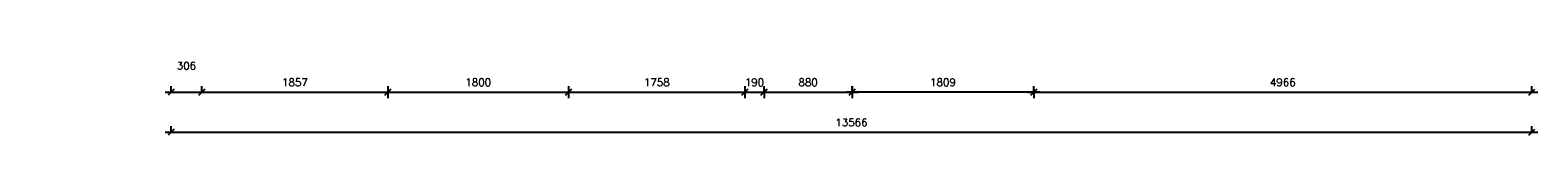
# Model space of a CAD drawing. Extents: x -29284 to 2055880, y -64816 to 121103.
# Tile 2 of 123: x 5937 to 20968, y -2996 to -2254. Entities that reach past the tile are written whole.
import ezdxf

# ---------------------------------------------------------------- set-up
doc = ezdxf.new("R2010")
doc.units = 0
doc.header["$LTSCALE"] = 50
doc.header["$MEASUREMENT"] = 0
doc.header["$PDMODE"] = 3
doc.header["$PDSIZE"] = 0.1
doc.layers.get('0').update_dxf_attribs({"linetype": 'CONTINUOUS'})
doc.layers.get('DEFPOINTS').update_dxf_attribs({"linetype": 'CONTINUOUS'})
doc.layers.add('A--M$1A-_F123-', color=1, linetype='CONTINUOUS')
doc.styles.add('ALFA-0_25', font='ROMANS')
doc.dimstyles.new('STANDARD$0', dxfattribs={"dimscale": 30, "dimtxt": 2.5, "dimasz": 2, "dimexe": 2, "dimexo": 0, "dimgap": 2, "dimtad": 1, "dimdec": 0, "dimzin": 0, "dimdsep": 46, "dimtxsty": 'ALFA-0_25', "dimblk1": 'OBLIQUE', "dimblk2": 'OBLIQUE', "dimsah": 1, "dimcen": -3, "dimdle": 2, "dimclrd": 1, "dimclre": 1, "dimclrt": 2, "dimadec": 0, "dimazin": 0, "dimtfac": 0.666667, "dimtofl": 0, "dimtmove": 2, "dimatfit": 3, "dimldrblk": 'OBLIQUE', "dimfxl": 1, "dimtvp": 0.833333, "dimtolj": 1, "dimtzin": 0, "dimarcsym": 0})

# ---------------------------------------------------------------- blocks, each defined once
blk = doc.blocks.new('_OBLIQUE')
at = {"color": 0, "linetype": 'ByBlock'}
blk.add_line((-0.5, -0.5), (0.5, 0.5), dxfattribs=at)
blk = doc.blocks.new('*D885')
at = {"layer": 'A--M$1A-_F123-', "color": 1, "linetype": 'Continuous', "lineweight": -2, "transparency": 16777216}
for p, q in [((13063, -2536), (13063, -2626)), ((13253, -2536), (13253, -2626)), ((13003, -2566), (13313, -2566))]:
    blk.add_line(p, q, dxfattribs=at)
at = {"layer": 'DEFPOINTS', "color": 0, "linetype": 'Continuous', "transparency": 16777216}
for p in [(13063, -2536), (13253, -2536), (13253, -2566)]:
    blk.add_point(p, dxfattribs=at)
at = {"layer": 'A--M$1A-_F123-', "color": 1, "linetype": 'Continuous', "lineweight": -2, "transparency": 16777216, "xscale": 60, "yscale": 60, "zscale": 60, "rotation": 180}
blk.add_blockref('_OBLIQUE', (13063, -2566), dxfattribs=at)
at = {"layer": 'A--M$1A-_F123-', "color": 1, "linetype": 'Continuous', "lineweight": -2, "transparency": 16777216, "xscale": 60, "yscale": 60, "zscale": 60}
blk.add_blockref('_OBLIQUE', (13253, -2566), dxfattribs=at)
at = {"layer": 'A--M$1A-_F123-', "color": 2, "linetype": 'Continuous', "transparency": 16777216, "insert": (13158, -2469), "char_height": 75, "attachment_point": 5, "style": 'ALFA-0_25'}
blk.add_mtext('\\A1;190', dxfattribs=at)
blk = doc.blocks.new('*D886')
at = {"layer": 'A--M$1A-_F123-', "color": 1, "linetype": 'Continuous', "lineweight": -2, "transparency": 16777216}
for p, q in [((7342, -2566), (7342, -2506)), ((7648, -2566), (7648, -2506)), ((7282, -2566), (7708, -2566))]:
    blk.add_line(p, q, dxfattribs=at)
at = {"layer": 'DEFPOINTS', "color": 0, "linetype": 'Continuous', "transparency": 16777216}
for p in [(7342, -2566), (7648, -2566), (7648, -2566)]:
    blk.add_point(p, dxfattribs=at)
at = {"layer": 'A--M$1A-_F123-', "color": 1, "linetype": 'Continuous', "lineweight": -2, "transparency": 16777216, "xscale": 60, "yscale": 60, "zscale": 60, "rotation": 180}
blk.add_blockref('_OBLIQUE', (7342, -2566), dxfattribs=at)
at = {"layer": 'A--M$1A-_F123-', "color": 1, "linetype": 'Continuous', "lineweight": -2, "transparency": 16777216, "xscale": 60, "yscale": 60, "zscale": 60}
blk.add_blockref('_OBLIQUE', (7648, -2566), dxfattribs=at)
at = {"layer": 'A--M$1A-_F123-', "color": 2, "linetype": 'Continuous', "transparency": 16777216, "insert": (7495, -2304), "char_height": 75, "attachment_point": 5, "style": 'ALFA-0_25'}
blk.add_mtext('\\A1;306', dxfattribs=at)
blk = doc.blocks.new('*D887')
at = {"layer": 'A--M$1A-_F123-', "color": 1, "linetype": 'Continuous', "lineweight": -2, "transparency": 16777216}
for p, q in [((7648, -2566), (7648, -2506)), ((9504, -2506), (9504, -2626)), ((7588, -2566), (9564, -2566))]:
    blk.add_line(p, q, dxfattribs=at)
at = {"layer": 'DEFPOINTS', "color": 0, "linetype": 'Continuous', "transparency": 16777216}
for p in [(9504, -2506), (7648, -2566), (9504, -2566)]:
    blk.add_point(p, dxfattribs=at)
at = {"layer": 'A--M$1A-_F123-', "color": 1, "linetype": 'Continuous', "lineweight": -2, "transparency": 16777216, "xscale": 60, "yscale": 60, "zscale": 60, "rotation": 180}
blk.add_blockref('_OBLIQUE', (7648, -2566), dxfattribs=at)
at = {"layer": 'A--M$1A-_F123-', "color": 1, "linetype": 'Continuous', "lineweight": -2, "transparency": 16777216, "xscale": 60, "yscale": 60, "zscale": 60}
blk.add_blockref('_OBLIQUE', (9504, -2566), dxfattribs=at)
at = {"layer": 'A--M$1A-_F123-', "color": 2, "linetype": 'Continuous', "transparency": 16777216, "insert": (8576, -2469), "char_height": 75, "attachment_point": 5, "style": 'ALFA-0_25'}
blk.add_mtext('\\A1;1857', dxfattribs=at)
blk = doc.blocks.new('*D888')
at = {"layer": 'A--M$1A-_F123-', "color": 1, "linetype": 'Continuous', "lineweight": -2, "transparency": 16777216}
for p, q in [((9504, -2506), (9504, -2626)), ((11304, -2506), (11304, -2626)), ((9444, -2566), (11364, -2566))]:
    blk.add_line(p, q, dxfattribs=at)
at = {"layer": 'DEFPOINTS', "color": 0, "linetype": 'Continuous', "transparency": 16777216}
for p in [(9504, -2506), (11304, -2506), (11304, -2566)]:
    blk.add_point(p, dxfattribs=at)
at = {"layer": 'A--M$1A-_F123-', "color": 1, "linetype": 'Continuous', "lineweight": -2, "transparency": 16777216, "xscale": 60, "yscale": 60, "zscale": 60, "rotation": 180}
blk.add_blockref('_OBLIQUE', (9504, -2566), dxfattribs=at)
at = {"layer": 'A--M$1A-_F123-', "color": 1, "linetype": 'Continuous', "lineweight": -2, "transparency": 16777216, "xscale": 60, "yscale": 60, "zscale": 60}
blk.add_blockref('_OBLIQUE', (11304, -2566), dxfattribs=at)
at = {"layer": 'A--M$1A-_F123-', "color": 2, "linetype": 'Continuous', "transparency": 16777216, "insert": (10404, -2469), "char_height": 75, "attachment_point": 5, "style": 'ALFA-0_25'}
blk.add_mtext('\\A1;1800', dxfattribs=at)
blk = doc.blocks.new('*D889')
at = {"layer": 'A--M$1A-_F123-', "color": 1, "linetype": 'Continuous', "lineweight": -2, "transparency": 16777216}
for p, q in [((11304, -2536), (11304, -2626)), ((13063, -2507), (13063, -2626)), ((11244, -2566), (13123, -2566))]:
    blk.add_line(p, q, dxfattribs=at)
at = {"layer": 'DEFPOINTS', "color": 0, "linetype": 'Continuous', "transparency": 16777216}
for p in [(11304, -2536), (13063, -2507), (13063, -2566)]:
    blk.add_point(p, dxfattribs=at)
at = {"layer": 'A--M$1A-_F123-', "color": 1, "linetype": 'Continuous', "lineweight": -2, "transparency": 16777216, "xscale": 60, "yscale": 60, "zscale": 60, "rotation": 180}
blk.add_blockref('_OBLIQUE', (11304, -2566), dxfattribs=at)
at = {"layer": 'A--M$1A-_F123-', "color": 1, "linetype": 'Continuous', "lineweight": -2, "transparency": 16777216, "xscale": 60, "yscale": 60, "zscale": 60}
blk.add_blockref('_OBLIQUE', (13063, -2566), dxfattribs=at)
at = {"layer": 'A--M$1A-_F123-', "color": 2, "linetype": 'Continuous', "transparency": 16777216, "insert": (12184, -2469), "char_height": 75, "attachment_point": 5, "style": 'ALFA-0_25'}
blk.add_mtext('\\A1;1758', dxfattribs=at)
blk = doc.blocks.new('*D890')
at = {"layer": 'A--M$1A-_F123-', "color": 1, "linetype": 'Continuous', "lineweight": -2, "transparency": 16777216}
for p, q in [((13253, -2566), (13253, -2506)), ((14133, -2566), (14133, -2506)), ((13193, -2566), (14193, -2566))]:
    blk.add_line(p, q, dxfattribs=at)
at = {"layer": 'DEFPOINTS', "color": 0, "linetype": 'Continuous', "transparency": 16777216}
for p in [(13253, -2566), (14133, -2566), (14133, -2566)]:
    blk.add_point(p, dxfattribs=at)
at = {"layer": 'A--M$1A-_F123-', "color": 1, "linetype": 'Continuous', "lineweight": -2, "transparency": 16777216, "xscale": 60, "yscale": 60, "zscale": 60, "rotation": 180}
blk.add_blockref('_OBLIQUE', (13253, -2566), dxfattribs=at)
at = {"layer": 'A--M$1A-_F123-', "color": 1, "linetype": 'Continuous', "lineweight": -2, "transparency": 16777216, "xscale": 60, "yscale": 60, "zscale": 60}
blk.add_blockref('_OBLIQUE', (14133, -2566), dxfattribs=at)
at = {"layer": 'A--M$1A-_F123-', "color": 2, "linetype": 'Continuous', "transparency": 16777216, "insert": (13693, -2469), "char_height": 75, "attachment_point": 5, "style": 'ALFA-0_25'}
blk.add_mtext('\\A1;880', dxfattribs=at)
blk = doc.blocks.new('*D891')
at = {"layer": 'A--M$1A-_F123-', "color": 1, "linetype": 'Continuous', "lineweight": -2, "transparency": 16777216}
for p, q in [((14133, -2506), (14133, -2626)), ((15942, -2536), (15942, -2626)), ((16002, -2566), (14073, -2566))]:
    blk.add_line(p, q, dxfattribs=at)
at = {"layer": 'DEFPOINTS', "color": 0, "linetype": 'Continuous', "transparency": 16777216}
for p in [(14133, -2506), (15942, -2536), (14133, -2566)]:
    blk.add_point(p, dxfattribs=at)
at = {"layer": 'A--M$1A-_F123-', "color": 1, "linetype": 'Continuous', "lineweight": -2, "transparency": 16777216, "xscale": 60, "yscale": 60, "zscale": 60, "rotation": 180}
blk.add_blockref('_OBLIQUE', (14133, -2566), dxfattribs=at)
at = {"layer": 'A--M$1A-_F123-', "color": 1, "linetype": 'Continuous', "lineweight": -2, "transparency": 16777216, "xscale": 60, "yscale": 60, "zscale": 60}
blk.add_blockref('_OBLIQUE', (15942, -2566), dxfattribs=at)
at = {"layer": 'A--M$1A-_F123-', "color": 2, "linetype": 'Continuous', "transparency": 16777216, "insert": (15037, -2469), "char_height": 75, "attachment_point": 5, "style": 'ALFA-0_25'}
blk.add_mtext('\\A1;1809', dxfattribs=at)
blk = doc.blocks.new('*D892')
at = {"layer": 'A--M$1A-_F123-', "color": 1, "linetype": 'Continuous', "lineweight": -2, "transparency": 16777216}
for p, q in [((15942, -2566), (15942, -2506)), ((20908, -2566), (20908, -2506)), ((15882, -2566), (20968, -2566))]:
    blk.add_line(p, q, dxfattribs=at)
at = {"layer": 'DEFPOINTS', "color": 0, "linetype": 'Continuous', "transparency": 16777216}
for p in [(15942, -2566), (20908, -2566), (20908, -2566)]:
    blk.add_point(p, dxfattribs=at)
at = {"layer": 'A--M$1A-_F123-', "color": 1, "linetype": 'Continuous', "lineweight": -2, "transparency": 16777216, "xscale": 60, "yscale": 60, "zscale": 60, "rotation": 180}
blk.add_blockref('_OBLIQUE', (15942, -2566), dxfattribs=at)
at = {"layer": 'A--M$1A-_F123-', "color": 1, "linetype": 'Continuous', "lineweight": -2, "transparency": 16777216, "xscale": 60, "yscale": 60, "zscale": 60}
blk.add_blockref('_OBLIQUE', (20908, -2566), dxfattribs=at)
at = {"layer": 'A--M$1A-_F123-', "color": 2, "linetype": 'Continuous', "transparency": 16777216, "insert": (18425, -2469), "char_height": 75, "attachment_point": 5, "style": 'ALFA-0_25'}
blk.add_mtext('\\A1;4966', dxfattribs=at)
blk = doc.blocks.new('*D893')
at = {"layer": 'A--M$1A-_F123-', "color": 1, "linetype": 'Continuous', "lineweight": -2, "transparency": 16777216}
for p, q in [((7282, -2966), (20968, -2966)), ((7342, -2966), (7342, -2906)), ((20908, -2966), (20908, -2906))]:
    blk.add_line(p, q, dxfattribs=at)
at = {"layer": 'DEFPOINTS', "color": 0, "linetype": 'Continuous', "transparency": 16777216}
for p in [(7342, -2966), (20908, -2966), (20908, -2966)]:
    blk.add_point(p, dxfattribs=at)
at = {"layer": 'A--M$1A-_F123-', "color": 1, "linetype": 'Continuous', "lineweight": -2, "transparency": 16777216, "xscale": 60, "yscale": 60, "zscale": 60, "rotation": 180}
blk.add_blockref('_OBLIQUE', (7342, -2966), dxfattribs=at)
at = {"layer": 'A--M$1A-_F123-', "color": 1, "linetype": 'Continuous', "lineweight": -2, "transparency": 16777216, "xscale": 60, "yscale": 60, "zscale": 60}
blk.add_blockref('_OBLIQUE', (20908, -2966), dxfattribs=at)
at = {"layer": 'A--M$1A-_F123-', "color": 2, "linetype": 'Continuous', "transparency": 16777216, "insert": (14125, -2869), "char_height": 75, "attachment_point": 5, "style": 'ALFA-0_25'}
blk.add_mtext('\\A1;13566', dxfattribs=at)

msp = doc.modelspace()

# ---------------------------------------------------------------- dimensions: what is measured, and where the dimension line sits
at = {"layer": 'A--M$1A-_F123-', "linetype": 'Continuous'}
for base, p1, p2, picture, middle in [((7647.8, -2566.1), (7341.7, -2566.1), (7647.8, -2566.1), '*D886', (7494.8, -2303.6)), ((9504.4, -2566.1), (7647.8, -2566.1), (9504.4, -2506.1), '*D887', (8576.1, -2468.6)), ((11304.4, -2566.1), (9504.4, -2506.1), (11304.4, -2506.1), '*D888', (10404.4, -2468.6)), ((13062.7, -2566.1), (11304.4, -2536.1), (13062.7, -2506.9), '*D889', (12183.5, -2468.6)), ((14132.7, -2566.1), (13252.7, -2566.1), (14132.7, -2566.1), '*D890', (13692.7, -2468.6)), ((14132.7, -2566.1), (15941.5, -2536.1), (14132.7, -2506.1), '*D891', (15037.1, -2468.6)), ((20907.7, -2566.1), (15941.5, -2566.1), (20907.7, -2566.1), '*D892', (18424.6, -2468.6)), ((20907.7, -2966.1), (7341.7, -2966.1), (20907.7, -2966.1), '*D893', (14124.7, -2868.6))]:
    dim = msp.add_linear_dim(base=base, p1=p1, p2=p2, dimstyle='STANDARD$0', dxfattribs=at)
    dim.commit()
    dim.dimension.update_dxf_attribs({"geometry": picture, "text_midpoint": middle})
dim = msp.add_linear_dim(base=(13252.7, -2566.1), p1=(13062.7, -2536.1), p2=(13252.7, -2536.1), dimstyle='STANDARD$0', dxfattribs=at)
dim.commit()
dim.dimension.update_dxf_attribs({"geometry": '*D885', "text_midpoint": (13157.7, -2468.6), "dimtype": 160})

doc.saveas('drawing.dxf')
